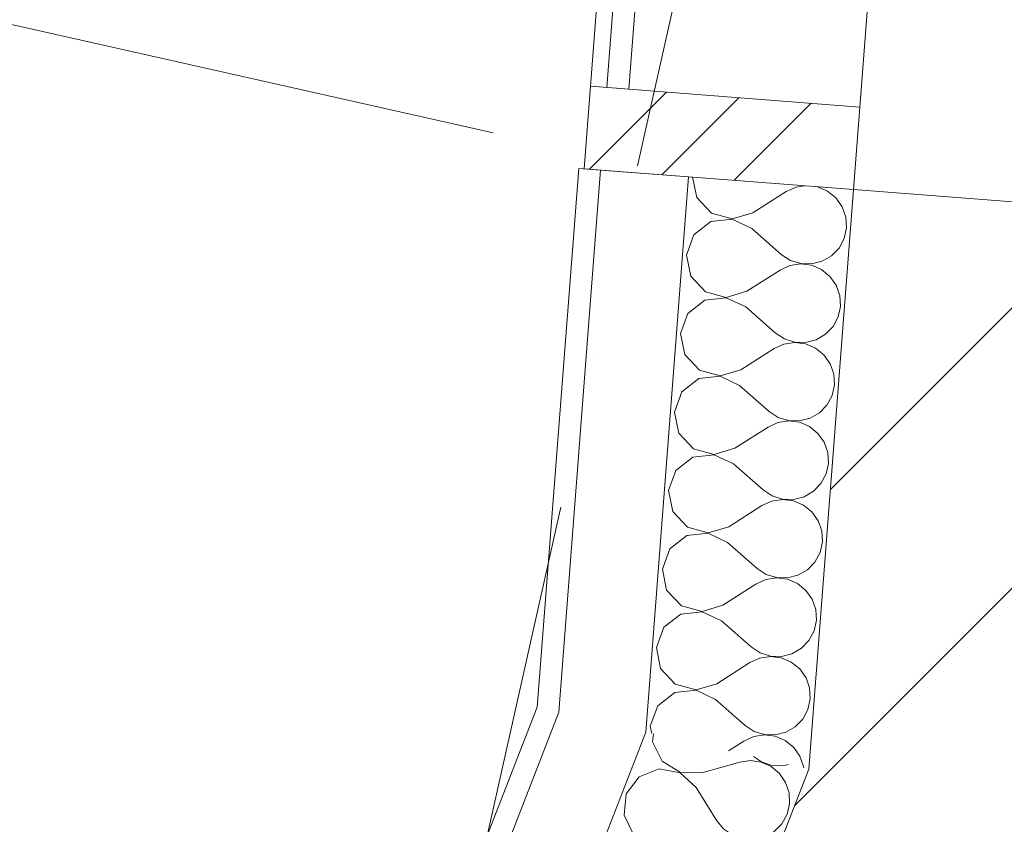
# Model space of a CAD drawing. Header units: millimetres. Extents: x -7218036 to -6930086, y 6128308 to 6355215.
# Tile 79 of 130: x -7204643 to -7203750, y 6171069 to 6171799. Entities that reach past the tile are written whole.
import ezdxf
from ezdxf.enums import TextEntityAlignment as Align

# ---------------------------------------------------------------- set-up
doc = ezdxf.new("R2010")
doc.units = ezdxf.units.MM
doc.header["$MEASUREMENT"] = 0
doc.set_wipeout_variables(frame=1)
doc.linetypes.add('Wipeout_Contour', pattern=[1000, 0, -1000])
doc.linetypes.add('Штрихпунктирная', pattern=[670.277762, 352.777767, -176.388884, 0, -141.111112])
for name, color, linetype in [('АР-Стены_внешние_.АР', 7, 'Continuous'), ('АР-Стены_Наружные ВИТРАЖ', 7, 'Continuous'), ('АР-Стены_Перегородки_межквартирные_200.АР', 7, 'Continuous'), ('АР-Чертеж-Оси_Осевые размеры.АР', 7, 'Continuous'), ('АР-Чертеж-Размеры.АР', 7, 'Continuous')]:
    doc.layers.add(name, color=color, linetype=linetype)
for name, color, linetype, lineweight in [('АР-Стены_внешние_.АР_Ном._пера__1', 7, 'Continuous', 30), ('АР-Стены_Наружные ВИТРАЖ_Ном._пера__120', 7, 'Continuous', 0), ('АР-Стены_Перегородки_межквартирные_200.АР_Ном._пера__1', 7, 'Continuous', 30), ('АР-Чертеж-Оси_Осевые размеры.АР_Ном._пера__1', 7, 'Continuous', 0), ('АР-Чертеж-Оси_Осевые размеры.АР_Ном._пера__120', 7, 'Continuous', 0), ('АР-Чертеж-Размеры.АР_Ном._пера__1', 7, 'Continuous', 0)]:
    doc.layers.add(name, color=color, linetype=linetype, lineweight=lineweight)
doc.styles.add('РЎР“Р•РќР•Р\xa0Р\x98Р\xa0_РЎРўР\x98Р›Р¬_3', font='GOTHIC.TTF')
doc.styles.add('РЎР“Р•РќР•Р\xa0Р\x98Р\xa0_РЎРўР\x98Р›Р¬_4', font='GOST_Common.ttf')
doc.styles.add('РЎР“Р•РќР•Р\xa0Р\x98Р\xa0_РЎРўР\x98Р›Р¬_7', font='isocpeur.ttf')
doc.dimstyles.new('СГЕНЕРИР_СТИЛЬ__1', dxfattribs={"dimtxt": 400, "dimasz": 142.5, "dimexe": 0.18, "dimexo": 0.0625, "dimgap": 0, "dimtad": 1, "dimdec": 0, "dimzin": 0, "dimdsep": 46, "dimtxsty": 'РЎР“Р•РќР•Р\xa0Р\x98Р\xa0_РЎРўР\x98Р›Р¬_3', "dimblk": 'ARROWHEAD_6', "dimblk1": 'ARROWHEAD_6', "dimblk2": 'ARROWHEAD_6', "dimcen": 0.09, "dimse1": 1, "dimse2": 1, "dimclrd": 7, "dimclre": 7, "dimclrt": 7, "dimazin": 0, "dimtfac": 1, "dimtdec": 4, "dimtmove": 0, "dimatfit": 3, "dimfxl": 1, "dimtolj": 1, "dimtzin": 0, "dimarcsym": 0})
doc.dimstyles.new('СГЕНЕРИР_СТИЛЬ__11', dxfattribs={"dimtxt": 200, "dimasz": 142.5, "dimexe": 0.18, "dimexo": 1000, "dimgap": 0, "dimtad": 1, "dimdec": 0, "dimzin": 0, "dimdsep": 46, "dimtxsty": 'РЎР“Р•РќР•Р\xa0Р\x98Р\xa0_РЎРўР\x98Р›Р¬_4', "dimblk": 'ARROWHEAD_6', "dimblk1": 'ARROWHEAD_6', "dimblk2": 'ARROWHEAD_6', "dimcen": 0.09, "dimclrd": 7, "dimclre": 7, "dimclrt": 7, "dimazin": 0, "dimtfac": 1, "dimtdec": 4, "dimtmove": 0, "dimatfit": 3, "dimfxl": 1, "dimtolj": 1, "dimtzin": 0, "dimarcsym": 0})
doc.dimstyles.new('СГЕНЕРИР_СТИЛЬ__2', dxfattribs={"dimtxt": 400, "dimasz": 142.5, "dimexe": 0.18, "dimexo": 0.0625, "dimgap": 0, "dimtad": 1, "dimdec": 0, "dimzin": 0, "dimdsep": 46, "dimtxsty": 'РЎР“Р•РќР•Р\xa0Р\x98Р\xa0_РЎРўР\x98Р›Р¬_3', "dimblk": 'ARROWHEAD_6', "dimblk1": 'ARROWHEAD_6', "dimblk2": 'ARROWHEAD_6', "dimcen": 0.09, "dimse1": 1, "dimse2": 1, "dimclrd": 7, "dimclre": 7, "dimclrt": 7, "dimazin": 0, "dimtfac": 1, "dimtdec": 4, "dimtmove": 2, "dimatfit": 3, "dimfxl": 1, "dimtolj": 1, "dimtzin": 0, "dimarcsym": 0})
pattern_1 = [(45, (-6566190.34, 6562677.8), (-176.776695, 176.776695), []), (45, (-6566225.7, 6562713.15), (-176.776695, 176.776695), []), (45, (-6566261.05, 6562748.5), (-176.776695, 176.776695), [])]
pattern_2 = [(45, (-6566190.34, 6562677.8), (-127.279217, 127.279217), [])]

# ---------------------------------------------------------------- blocks, each defined once
blk = doc.blocks.new('Навесная Стена_19_1', base_point=(-6566190.34, 6562677.79))
at = {"layer": 'АР-Стены_Наружные ВИТРАЖ_Ном._пера__120', "color": 7, "linetype": 'Continuous', "lineweight": 0, "flags": 128}
for points in [[(-7204125.21, 6171738.77), (-7204006.97, 6173277.16)], [(-7203880.93, 6171719.99), (-7203762.69, 6173258.38)]]:
    blk.add_lwpolyline(points, dxfattribs=at)
at = {"color": 254, "linetype": 'Wipeout_Contour', "lineweight": 0, "ltscale": 37946918.78053316}
blk.add_wipeout([(-7203992.01, 6173276.01), (-7204110.25, 6171737.62), (-7204090.31, 6171736.08), (-7203972.07, 6173274.47)], dxfattribs=at).dxf.layer = 'АР-Стены_Наружные ВИТРАЖ'
at = {"layer": 'АР-Стены_Наружные ВИТРАЖ', "linetype": 'Continuous', "lineweight": 0, "true_color": 0x000000}
h = blk.add_hatch(dxfattribs=at)
h.set_pattern_fill('АЛЮМИНИЙ_0001', color=18, style=0, pattern_type=2)
h.set_pattern_definition(pattern_1)
h.paths.add_polyline_path([(-7203992.01, 6173276.01), (-7204110.25, 6171737.62), (-7204090.31, 6171736.08), (-7203972.07, 6173274.47)])
at = {"layer": 'АР-Стены_Наружные ВИТРАЖ_Ном._пера__120', "color": 7, "linetype": 'Continuous', "lineweight": 0, "flags": 128}
blk.add_lwpolyline([(-7203992.01, 6173276.01), (-7203972.07, 6173274.47), (-7204090.31, 6171736.08), (-7204110.25, 6171737.62)], close=True, dxfattribs=at)
at = {"color": 254, "linetype": 'Wipeout_Contour', "lineweight": 0, "ltscale": 37944693.13990288}
blk.add_wipeout([(-7204130.95, 6171663.99), (-7203886.67, 6171645.21), (-7203880.93, 6171719.99), (-7204125.21, 6171738.77)], dxfattribs=at).dxf.layer = 'АР-Стены_Наружные ВИТРАЖ'
at = {"layer": 'АР-Стены_Наружные ВИТРАЖ', "linetype": 'Continuous', "lineweight": 0, "true_color": 0x000000}
h = blk.add_hatch(dxfattribs=at)
h.set_pattern_fill('АЛЮМИНИЙ_0001', color=18, style=0, pattern_type=2)
h.set_pattern_definition(pattern_1)
h.paths.add_polyline_path([(-7204130.95, 6171663.99), (-7203886.67, 6171645.21), (-7203880.93, 6171719.99), (-7204125.21, 6171738.77)])
at = {"layer": 'АР-Стены_Наружные ВИТРАЖ_Ном._пера__120', "color": 7, "linetype": 'Continuous', "lineweight": 0, "flags": 128}
blk.add_lwpolyline([(-7204130.95, 6171663.99), (-7204125.21, 6171738.77), (-7203880.93, 6171719.99), (-7203886.67, 6171645.21)], close=True, dxfattribs=at)
blk = doc.blocks.new('*X689', base_point=(-6566190.34, 6562677.79))
at = {"layer": 'АР-Стены_внешние_.АР_Ном._пера__1', "color": 7, "linetype": 'Continuous', "lineweight": 0}
for p, q in [((-7204032.53, 6171656.42), (-7204028.75, 6171637.82)), ((-7203938.75, 6171647.35), (-7203947.72, 6171643.26)), ((-7203930.63, 6171648.59), (-7203938.75, 6171647.35)), ((-7203919.24, 6171647.61), (-7203921.42, 6171647.88)), ((-7203910.17, 6171643.75), (-7203919.24, 6171647.61)), ((-7204028.75, 6171637.82), (-7204015.4, 6171623.58)), ((-7203977.85, 6171624.08), (-7203947.72, 6171643.26)), ((-7203902.5, 6171637.57), (-7203910.17, 6171643.75)), ((-7203896.81, 6171629.52), (-7203902.5, 6171637.57)), ((-7203893.54, 6171620.22), (-7203896.81, 6171629.52)), ((-7204015.4, 6171623.58), (-7203996.55, 6171618.5)), ((-7203996.55, 6171618.5), (-7203977.85, 6171624.08)), ((-7203892.93, 6171610.39), (-7203893.54, 6171620.22)), ((-7204015.97, 6171616.06), (-7204031.35, 6171604.04)), ((-7203996.57, 6171618.21), (-7204015.97, 6171616.06)), ((-7203978.94, 6171609.84), (-7203996.57, 6171618.21)), ((-7204031.35, 6171604.04), (-7204038.11, 6171585.73)), ((-7203978.94, 6171609.84), (-7203952.1, 6171586.28)), ((-7203895.04, 6171600.76), (-7203892.93, 6171610.39)), ((-7203899.69, 6171592.08), (-7203895.04, 6171600.76)), ((-7204038.11, 6171585.73), (-7204034.23, 6171566.6)), ((-7203952.1, 6171586.28), (-7203943.86, 6171580.87)), ((-7203915.06, 6171580.05), (-7203906.54, 6171584.99)), ((-7203906.54, 6171584.99), (-7203899.69, 6171592.08)), ((-7203944.23, 6171576.13), (-7203953.19, 6171572.04)), ((-7203934.49, 6171577.62), (-7203944.23, 6171576.13)), ((-7203943.86, 6171580.87), (-7203934.47, 6171577.91)), ((-7203924.71, 6171576.39), (-7203934.49, 6171577.62)), ((-7203934.47, 6171577.91), (-7203924.62, 6171577.63)), ((-7203915.64, 6171572.53), (-7203924.71, 6171576.39)), ((-7203924.62, 6171577.63), (-7203915.06, 6171580.05)), ((-7204034.23, 6171566.6), (-7204020.87, 6171552.37)), ((-7203983.32, 6171552.86), (-7203953.19, 6171572.04)), ((-7203907.97, 6171566.35), (-7203915.64, 6171572.53)), ((-7203902.29, 6171558.3), (-7203907.97, 6171566.35)), ((-7203899.01, 6171549.01), (-7203902.29, 6171558.3)), ((-7204020.87, 6171552.37), (-7204002.02, 6171547.28)), ((-7204002.02, 6171547.28), (-7203983.32, 6171552.86)), ((-7203898.41, 6171539.17), (-7203899.01, 6171549.01)), ((-7204021.45, 6171544.85), (-7204036.82, 6171532.82)), ((-7204002.05, 6171546.99), (-7204021.45, 6171544.85)), ((-7203984.42, 6171538.62), (-7204002.05, 6171546.99)), ((-7204036.82, 6171532.82), (-7204043.58, 6171514.51)), ((-7203984.42, 6171538.62), (-7203957.57, 6171515.06)), ((-7203900.51, 6171529.54), (-7203898.41, 6171539.17)), ((-7203905.16, 6171520.86), (-7203900.51, 6171529.54)), ((-7204043.58, 6171514.51), (-7204039.7, 6171495.38)), ((-7203957.57, 6171515.06), (-7203949.34, 6171509.65)), ((-7203920.54, 6171508.83), (-7203912.01, 6171513.78)), ((-7203912.01, 6171513.78), (-7203905.16, 6171520.86)), ((-7203949.7, 6171504.91), (-7203958.66, 6171500.82)), ((-7203939.96, 6171506.4), (-7203949.7, 6171504.91)), ((-7203949.34, 6171509.65), (-7203939.94, 6171506.69)), ((-7203930.18, 6171505.17), (-7203939.96, 6171506.4)), ((-7203939.94, 6171506.69), (-7203930.09, 6171506.41)), ((-7203921.12, 6171501.32), (-7203930.18, 6171505.17)), ((-7203930.09, 6171506.41), (-7203920.54, 6171508.83)), ((-7204039.7, 6171495.38), (-7204026.34, 6171481.15)), ((-7203988.79, 6171481.64), (-7203958.66, 6171500.82)), ((-7203913.45, 6171495.13), (-7203921.12, 6171501.32)), ((-7203907.76, 6171487.08), (-7203913.45, 6171495.13)), ((-7203904.49, 6171477.79), (-7203907.76, 6171487.08)), ((-7204026.34, 6171481.15), (-7204007.5, 6171476.06)), ((-7204007.5, 6171476.06), (-7203988.79, 6171481.64)), ((-7203903.88, 6171467.95), (-7203904.49, 6171477.79)), ((-7204026.92, 6171473.63), (-7204042.3, 6171461.6)), ((-7204007.52, 6171475.77), (-7204026.92, 6171473.63)), ((-7203989.89, 6171467.4), (-7204007.52, 6171475.77)), ((-7203905.98, 6171458.33), (-7203903.88, 6171467.95)), ((-7204042.3, 6171461.6), (-7204049.05, 6171443.29)), ((-7203989.89, 6171467.4), (-7203963.04, 6171443.84)), ((-7203910.64, 6171449.64), (-7203905.98, 6171458.33)), ((-7204049.05, 6171443.29), (-7204045.17, 6171424.16)), ((-7203963.04, 6171443.84), (-7203954.81, 6171438.43)), ((-7203926.01, 6171437.62), (-7203917.49, 6171442.56)), ((-7203917.49, 6171442.56), (-7203910.64, 6171449.64)), ((-7203955.18, 6171433.69), (-7203964.14, 6171429.6)), ((-7203945.43, 6171435.18), (-7203955.18, 6171433.69)), ((-7203954.81, 6171438.43), (-7203945.41, 6171435.47)), ((-7203935.66, 6171433.95), (-7203945.43, 6171435.18)), ((-7203945.41, 6171435.47), (-7203935.56, 6171435.19)), ((-7203926.59, 6171430.1), (-7203935.66, 6171433.95)), ((-7203935.56, 6171435.19), (-7203926.01, 6171437.62)), ((-7204045.17, 6171424.16), (-7204031.82, 6171409.93)), ((-7203994.27, 6171410.42), (-7203964.14, 6171429.6)), ((-7203918.92, 6171423.91), (-7203926.59, 6171430.1)), ((-7203913.23, 6171415.86), (-7203918.92, 6171423.91)), ((-7203909.96, 6171406.57), (-7203913.23, 6171415.86)), ((-7204031.82, 6171409.93), (-7204012.97, 6171404.84)), ((-7204012.97, 6171404.84), (-7203994.27, 6171410.42)), ((-7203909.35, 6171396.73), (-7203909.96, 6171406.57)), ((-7204032.39, 6171402.41), (-7204047.77, 6171390.38)), ((-7204012.99, 6171404.55), (-7204032.39, 6171402.41)), ((-7203995.36, 6171396.18), (-7204012.99, 6171404.55)), ((-7203911.46, 6171387.11), (-7203909.35, 6171396.73)), ((-7204047.77, 6171390.38), (-7204054.53, 6171372.07)), ((-7203995.36, 6171396.18), (-7203968.52, 6171372.63)), ((-7203916.11, 6171378.42), (-7203911.46, 6171387.11)), ((-7204054.53, 6171372.07), (-7204050.65, 6171352.94)), ((-7203968.52, 6171372.63), (-7203960.29, 6171367.21)), ((-7203931.49, 6171366.4), (-7203922.96, 6171371.34)), ((-7203922.96, 6171371.34), (-7203916.11, 6171378.42)), ((-7203960.65, 6171362.48), (-7203969.61, 6171358.38)), ((-7203950.91, 6171363.96), (-7203960.65, 6171362.48)), ((-7203960.29, 6171367.21), (-7203950.89, 6171364.25)), ((-7203941.13, 6171362.73), (-7203950.91, 6171363.96)), ((-7203950.89, 6171364.25), (-7203941.04, 6171363.97)), ((-7203932.06, 6171358.88), (-7203941.13, 6171362.73)), ((-7203941.04, 6171363.97), (-7203931.49, 6171366.4)), ((-7204050.65, 6171352.94), (-7204037.29, 6171338.71)), ((-7203999.74, 6171339.21), (-7203969.61, 6171358.38)), ((-7203924.39, 6171352.69), (-7203932.06, 6171358.88)), ((-7203918.71, 6171344.65), (-7203924.39, 6171352.69)), ((-7203915.43, 6171335.35), (-7203918.71, 6171344.65)), ((-7204037.29, 6171338.71), (-7204018.45, 6171333.62)), ((-7204018.45, 6171333.62), (-7203999.74, 6171339.21)), ((-7203914.83, 6171325.52), (-7203915.43, 6171335.35)), ((-7204037.87, 6171331.19), (-7204053.24, 6171319.17)), ((-7204018.47, 6171333.34), (-7204037.87, 6171331.19)), ((-7204000.84, 6171324.96), (-7204018.47, 6171333.34)), ((-7204000.84, 6171324.96), (-7203973.99, 6171301.41)), ((-7203916.93, 6171315.89), (-7203914.83, 6171325.52)), ((-7204053.24, 6171319.17), (-7204060, 6171300.85)), ((-7203928.43, 6171300.12), (-7203921.58, 6171307.2)), ((-7203921.58, 6171307.2), (-7203916.93, 6171315.89)), ((-7204060, 6171300.85), (-7204056.12, 6171281.72)), ((-7203973.99, 6171301.41), (-7203965.76, 6171295.99)), ((-7203936.96, 6171295.18), (-7203928.43, 6171300.12)), ((-7203966.12, 6171291.26), (-7203975.09, 6171287.16)), ((-7203956.38, 6171292.75), (-7203966.12, 6171291.26)), ((-7203965.76, 6171295.99), (-7203956.36, 6171293.03)), ((-7203946.61, 6171291.51), (-7203956.38, 6171292.75)), ((-7203956.36, 6171293.03), (-7203946.51, 6171292.75)), ((-7203937.54, 6171287.66), (-7203946.61, 6171291.51)), ((-7203946.51, 6171292.75), (-7203936.96, 6171295.18)), ((-7204056.12, 6171281.72), (-7204042.76, 6171267.49)), ((-7204005.22, 6171267.99), (-7203975.09, 6171287.16)), ((-7203929.87, 6171281.47), (-7203937.54, 6171287.66)), ((-7203924.18, 6171273.43), (-7203929.87, 6171281.47)), ((-7203920.91, 6171264.13), (-7203924.18, 6171273.43)), ((-7204042.76, 6171267.49), (-7204023.92, 6171262.41)), ((-7204023.92, 6171262.41), (-7204005.22, 6171267.99)), ((-7203920.3, 6171254.3), (-7203920.91, 6171264.13)), ((-7204043.34, 6171259.97), (-7204058.72, 6171247.95)), ((-7204023.94, 6171262.12), (-7204043.34, 6171259.97)), ((-7204006.31, 6171253.74), (-7204023.94, 6171262.12)), ((-7204006.31, 6171253.74), (-7203979.46, 6171230.19)), ((-7203922.4, 6171244.67), (-7203920.3, 6171254.3)), ((-7204058.72, 6171247.95), (-7204065.47, 6171229.64)), ((-7203927.06, 6171235.98), (-7203922.4, 6171244.67)), ((-7203933.91, 6171228.9), (-7203927.06, 6171235.98)), ((-7204065.47, 6171229.64), (-7204061.6, 6171210.51)), ((-7203979.46, 6171230.19), (-7203971.23, 6171224.77)), ((-7203942.43, 6171223.96), (-7203933.91, 6171228.9)), ((-7203971.6, 6171220.04), (-7203980.56, 6171215.94)), ((-7203961.86, 6171221.53), (-7203971.6, 6171220.04)), ((-7203971.23, 6171224.77), (-7203961.83, 6171221.81)), ((-7203952.08, 6171220.3), (-7203961.86, 6171221.53)), ((-7203961.83, 6171221.81), (-7203951.98, 6171221.54)), ((-7203943.01, 6171216.44), (-7203952.08, 6171220.3)), ((-7203951.98, 6171221.54), (-7203942.43, 6171223.96)), ((-7204061.6, 6171210.51), (-7204048.24, 6171196.27)), ((-7204010.69, 6171196.77), (-7203980.56, 6171215.94)), ((-7203935.34, 6171210.25), (-7203943.01, 6171216.44)), ((-7203929.65, 6171202.21), (-7203935.34, 6171210.25)), ((-7203926.38, 6171192.91), (-7203929.65, 6171202.21)), ((-7204029.42, 6171190.9), (-7204048.82, 6171188.75)), ((-7204048.24, 6171196.27), (-7204029.39, 6171191.19)), ((-7204011.78, 6171182.53), (-7204029.42, 6171190.9)), ((-7204029.39, 6171191.19), (-7204010.69, 6171196.77)), ((-7203925.77, 6171183.08), (-7203926.38, 6171192.91)), ((-7204048.82, 6171188.75), (-7204064.19, 6171176.73)), ((-7204011.78, 6171182.53), (-7203984.94, 6171158.97)), ((-7203927.88, 6171173.45), (-7203925.77, 6171183.08)), ((-7204064.19, 6171176.73), (-7204070.95, 6171158.42)), ((-7203932.53, 6171164.77), (-7203927.88, 6171173.45)), ((-7203939.38, 6171157.68), (-7203932.53, 6171164.77)), ((-7204070.95, 6171158.42), (-7204069.59, 6171151.73)), ((-7203984.94, 6171158.97), (-7203976.71, 6171153.56)), ((-7203947.91, 6171152.74), (-7203939.38, 6171157.68)), ((-7203977.07, 6171148.82), (-7203986.03, 6171144.73)), ((-7203967.33, 6171150.31), (-7203977.07, 6171148.82)), ((-7203976.71, 6171153.56), (-7203967.31, 6171150.6)), ((-7203957.55, 6171149.08), (-7203967.33, 6171150.31)), ((-7203967.31, 6171150.6), (-7203957.46, 6171150.32)), ((-7203948.48, 6171145.22), (-7203957.55, 6171149.08)), ((-7203957.46, 6171150.32), (-7203947.91, 6171152.74)), ((-7203999.96, 6171135.86), (-7203986.03, 6171144.73)), ((-7203940.81, 6171139.04), (-7203948.48, 6171145.22)), ((-7203935.13, 6171130.99), (-7203940.81, 6171139.04)), ((-7203931.86, 6171121.69), (-7203935.13, 6171130.99)), ((-7203931.77, 6171120.33), (-7203931.86, 6171121.69))]:
    blk.add_line(p, q, dxfattribs=at)
blk = doc.blocks.new('Стена_268_1', base_point=(-7203886.67, 6171645.21))
at = {"layer": 'АР-Стены_внешние_.АР_Ном._пера__1', "color": 7, "linetype": 'Continuous', "lineweight": 0}
for p, q in [((-7204116, 6171662.84), (-7204153.81, 6171170.91)), ((-7204036.23, 6171656.71), (-7204074.95, 6171152.95))]:
    blk.add_line(p, q, dxfattribs=at)
at = {"layer": 'АР-Стены_внешние_.АР_Ном._пера__1', "color": 7, "linetype": 'Continuous', "lineweight": 0, "flags": 128}
for points in [[(-7204135.94, 6171664.37), (-7204173.52, 6171175.4)], [(-7204135.94, 6171664.37), (-7204116, 6171662.84)], [(-7204116, 6171662.84), (-7204036.23, 6171656.71)], [(-7204036.23, 6171656.71), (-7203886.67, 6171645.21)], [(-7203927.1, 6171119.27), (-7203886.67, 6171645.21)]]:
    blk.add_lwpolyline(points, dxfattribs=at)
at = {"layer": 'АР-Стены_внешние_.АР', "color": 7, "lineweight": 0}
blk.add_blockref('*X689', (-6566190.34, 6562677.79), dxfattribs=at)
blk = doc.blocks.new('*X691', base_point=(-6566190.34, 6562677.79))
at = {"layer": 'АР-Стены_внешние_.АР_Ном._пера__1', "color": 7, "linetype": 'Continuous', "lineweight": 0}
for p, q in [((-7204068.18, 6171151.4), (-7204068.88, 6171143.99)), ((-7204068.88, 6171143.99), (-7204060.23, 6171126.49)), ((-7203977.19, 6171130.68), (-7203970.13, 6171125.85)), ((-7204062.97, 6171119.47), (-7204081.17, 6171112.42)), ((-7204043.78, 6171115.89), (-7204062.97, 6171119.47)), ((-7204060.23, 6171126.49), (-7204043.67, 6171116.16)), ((-7204024.15, 6171116.07), (-7203989.76, 6171125.67)), ((-7203979.99, 6171126.99), (-7203989.76, 6171125.67)), ((-7203970.24, 6171125.58), (-7203979.99, 6171126.99)), ((-7203961.24, 6171121.57), (-7203970.24, 6171125.58)), ((-7203970.13, 6171125.85), (-7203960.79, 6171122.73)), ((-7203953.68, 6171115.25), (-7203961.24, 6171121.57)), ((-7203960.79, 6171122.73), (-7203950.94, 6171122.27)), ((-7203950.94, 6171122.27), (-7203945.7, 6171123.51)), ((-7204081.17, 6171112.42), (-7204092.95, 6171096.86)), ((-7204029.34, 6171102.76), (-7204043.78, 6171115.89)), ((-7204043.67, 6171116.16), (-7204024.15, 6171116.07)), ((-7203948.14, 6171107.1), (-7203953.68, 6171115.25)), ((-7204029.34, 6171102.76), (-7204010.49, 6171072.42)), ((-7203945.03, 6171097.75), (-7203948.14, 6171107.1)), ((-7204092.95, 6171096.86), (-7204094.79, 6171077.43)), ((-7203944.6, 6171087.9), (-7203945.03, 6171097.75)), ((-7203946.87, 6171078.32), (-7203944.6, 6171087.9)), ((-7204094.79, 6171077.43), (-7204086.14, 6171059.93)), ((-7203951.68, 6171069.72), (-7203946.87, 6171078.32)), ((-7204010.49, 6171072.42), (-7204004.18, 6171064.85)), ((-7203958.65, 6171062.75), (-7203951.68, 6171069.72)), ((-7204086.14, 6171059.93), (-7204069.59, 6171049.59)), ((-7204050.07, 6171049.51), (-7204015.67, 6171059.11)), ((-7204005.9, 6171060.42), (-7204015.67, 6171059.11)), ((-7203996.15, 6171059.02), (-7204005.9, 6171060.42)), ((-7204004.18, 6171064.85), (-7203996.05, 6171059.29)), ((-7203987.15, 6171055.01), (-7203996.15, 6171059.02)), ((-7203996.05, 6171059.29), (-7203986.7, 6171056.16)), ((-7203976.86, 6171055.71), (-7203967.26, 6171057.97)), ((-7203967.26, 6171057.97), (-7203958.65, 6171062.75)), ((-7204088.88, 6171052.9), (-7204107.08, 6171045.86)), ((-7204069.69, 6171049.33), (-7204088.88, 6171052.9)), ((-7204055.25, 6171036.19), (-7204069.69, 6171049.33)), ((-7204069.59, 6171049.59), (-7204050.07, 6171049.51)), ((-7203979.59, 6171048.68), (-7203987.15, 6171055.01)), ((-7203986.7, 6171056.16), (-7203976.86, 6171055.71)), ((-7203974.05, 6171040.54), (-7203979.59, 6171048.68)), ((-7204107.08, 6171045.86), (-7204118.87, 6171030.3)), ((-7203970.94, 6171031.19), (-7203974.05, 6171040.54)), ((-7204118.87, 6171030.3), (-7204120.71, 6171010.87)), ((-7204055.25, 6171036.19), (-7204036.4, 6171005.86)), ((-7203970.51, 6171021.34), (-7203970.94, 6171031.19)), ((-7203972.78, 6171011.75), (-7203970.51, 6171021.34)), ((-7204120.71, 6171010.87), (-7204112.06, 6170993.37)), ((-7204036.4, 6171005.86), (-7204030.09, 6170998.29)), ((-7203977.59, 6171003.15), (-7203972.78, 6171011.75)), ((-7204030.09, 6170998.29), (-7204021.96, 6170992.73)), ((-7203993.18, 6170991.4), (-7203984.57, 6170996.19)), ((-7203984.57, 6170996.19), (-7203977.59, 6171003.15)), ((-7204114.79, 6170986.34), (-7204133, 6170979.3)), ((-7204095.6, 6170982.76), (-7204114.79, 6170986.34)), ((-7204112.06, 6170993.37), (-7204095.5, 6170983.03)), ((-7204075.98, 6170982.94), (-7204041.58, 6170992.55)), ((-7204031.82, 6170993.86), (-7204041.58, 6170992.55)), ((-7204022.06, 6170992.46), (-7204031.82, 6170993.86)), ((-7204013.06, 6170988.44), (-7204022.06, 6170992.46)), ((-7204021.96, 6170992.73), (-7204012.61, 6170989.6)), ((-7204005.51, 6170982.12), (-7204013.06, 6170988.44)), ((-7204012.61, 6170989.6), (-7204002.77, 6170989.15)), ((-7204002.77, 6170989.15), (-7203993.18, 6170991.4)), ((-7204133, 6170979.3), (-7204144.78, 6170963.74)), ((-7204081.16, 6170969.63), (-7204095.6, 6170982.76)), ((-7204095.5, 6170983.03), (-7204075.98, 6170982.94)), ((-7203999.96, 6170973.97), (-7204005.51, 6170982.12)), ((-7204081.16, 6170969.63), (-7204062.31, 6170939.3)), ((-7203996.86, 6170964.62), (-7203999.96, 6170973.97)), ((-7204144.78, 6170963.74), (-7204146.62, 6170944.3)), ((-7203996.42, 6170954.78), (-7203996.86, 6170964.62)), ((-7203998.7, 6170945.19), (-7203996.42, 6170954.78)), ((-7204146.62, 6170944.3), (-7204137.97, 6170926.81)), ((-7204003.5, 6170936.59), (-7203998.7, 6170945.19)), ((-7204062.31, 6170939.3), (-7204056.01, 6170931.73)), ((-7204010.48, 6170929.63), (-7204003.5, 6170936.59)), ((-7204137.97, 6170926.81), (-7204121.41, 6170916.47)), ((-7204101.89, 6170916.38), (-7204067.49, 6170925.98)), ((-7204057.73, 6170927.3), (-7204067.49, 6170925.98)), ((-7204047.98, 6170925.9), (-7204057.73, 6170927.3)), ((-7204056.01, 6170931.73), (-7204047.87, 6170926.16)), ((-7204038.98, 6170921.88), (-7204047.98, 6170925.9)), ((-7204047.87, 6170926.16), (-7204038.53, 6170923.04)), ((-7204038.53, 6170923.04), (-7204028.68, 6170922.59)), ((-7204028.68, 6170922.59), (-7204019.09, 6170924.84)), ((-7204019.09, 6170924.84), (-7204010.48, 6170929.63)), ((-7204140.7, 6170919.78), (-7204158.91, 6170912.74)), ((-7204121.52, 6170916.2), (-7204140.7, 6170919.78)), ((-7204107.08, 6170903.07), (-7204121.52, 6170916.2)), ((-7204121.41, 6170916.47), (-7204101.89, 6170916.38)), ((-7204031.42, 6170915.56), (-7204038.98, 6170921.88)), ((-7204025.87, 6170907.41), (-7204031.42, 6170915.56)), ((-7204158.91, 6170912.74), (-7204170.69, 6170897.17)), ((-7204022.77, 6170898.06), (-7204025.87, 6170907.41)), ((-7204170.69, 6170897.17), (-7204172.53, 6170877.74)), ((-7204107.08, 6170903.07), (-7204088.22, 6170872.73)), ((-7204022.34, 6170888.22), (-7204022.77, 6170898.06)), ((-7204024.61, 6170878.63), (-7204022.34, 6170888.22)), ((-7204029.42, 6170870.03), (-7204024.61, 6170878.63)), ((-7204172.53, 6170877.74), (-7204163.88, 6170860.24)), ((-7204088.22, 6170872.73), (-7204081.92, 6170865.16)), ((-7204036.39, 6170863.07), (-7204029.42, 6170870.03)), ((-7204083.64, 6170860.74), (-7204093.41, 6170859.42)), ((-7204073.89, 6170859.33), (-7204083.64, 6170860.74)), ((-7204081.92, 6170865.16), (-7204073.78, 6170859.6)), ((-7204045, 6170858.28), (-7204036.39, 6170863.07)), ((-7204166.62, 6170853.22), (-7204184.82, 6170846.17)), ((-7204147.43, 6170849.64), (-7204166.62, 6170853.22)), ((-7204163.88, 6170860.24), (-7204147.32, 6170849.91)), ((-7204127.81, 6170849.82), (-7204093.41, 6170859.42)), ((-7204064.89, 6170855.32), (-7204073.89, 6170859.33)), ((-7204073.78, 6170859.6), (-7204064.44, 6170856.48)), ((-7204057.33, 6170849), (-7204064.89, 6170855.32)), ((-7204064.44, 6170856.48), (-7204054.59, 6170856.02)), ((-7204054.59, 6170856.02), (-7204045, 6170858.28)), ((-7204184.82, 6170846.17), (-7204196.6, 6170830.61)), ((-7204132.99, 6170836.51), (-7204147.43, 6170849.64)), ((-7204147.32, 6170849.91), (-7204127.81, 6170849.82)), ((-7204051.79, 6170840.85), (-7204057.33, 6170849)), ((-7204132.99, 6170836.51), (-7204114.14, 6170806.17)), ((-7204048.68, 6170831.5), (-7204051.79, 6170840.85)), ((-7204196.6, 6170830.61), (-7204198.44, 6170811.18)), ((-7204048.25, 6170821.65), (-7204048.68, 6170831.5)), ((-7204050.52, 6170812.07), (-7204048.25, 6170821.65)), ((-7204198.44, 6170811.18), (-7204189.79, 6170793.68)), ((-7204055.33, 6170803.47), (-7204050.52, 6170812.07)), ((-7204114.14, 6170806.17), (-7204107.83, 6170798.6)), ((-7204107.83, 6170798.6), (-7204099.7, 6170793.04)), ((-7204062.3, 6170796.5), (-7204055.33, 6170803.47)), ((-7204189.79, 6170793.68), (-7204173.24, 6170783.34)), ((-7204153.72, 6170783.26), (-7204119.32, 6170792.86)), ((-7204109.55, 6170794.17), (-7204119.32, 6170792.86)), ((-7204099.8, 6170792.77), (-7204109.55, 6170794.17)), ((-7204090.8, 6170788.76), (-7204099.8, 6170792.77)), ((-7204099.7, 6170793.04), (-7204090.35, 6170789.91)), ((-7204090.35, 6170789.91), (-7204080.51, 6170789.46)), ((-7204080.51, 6170789.46), (-7204070.92, 6170791.71)), ((-7204070.92, 6170791.71), (-7204062.3, 6170796.5)), ((-7204192.53, 6170786.65), (-7204210.73, 6170779.61)), ((-7204173.34, 6170783.07), (-7204192.53, 6170786.65)), ((-7204158.9, 6170769.94), (-7204173.34, 6170783.07)), ((-7204173.24, 6170783.34), (-7204153.72, 6170783.26)), ((-7204083.24, 6170782.43), (-7204090.8, 6170788.76)), ((-7204077.7, 6170774.29), (-7204083.24, 6170782.43)), ((-7204210.73, 6170779.61), (-7204222.52, 6170764.05)), ((-7204074.59, 6170764.94), (-7204077.7, 6170774.29)), ((-7204222.52, 6170764.05), (-7204224.36, 6170744.62)), ((-7204158.9, 6170769.94), (-7204140.05, 6170739.61)), ((-7204074.16, 6170755.09), (-7204074.59, 6170764.94)), ((-7204076.43, 6170745.5), (-7204074.16, 6170755.09)), ((-7204224.36, 6170744.62), (-7204215.71, 6170727.12)), ((-7204081.24, 6170736.9), (-7204076.43, 6170745.5)), ((-7204140.05, 6170739.61), (-7204133.74, 6170732.04)), ((-7204088.22, 6170729.94), (-7204081.24, 6170736.9)), ((-7204215.71, 6170727.12), (-7204199.15, 6170716.78)), ((-7204135.47, 6170727.61), (-7204145.23, 6170726.3)), ((-7204125.71, 6170726.21), (-7204135.47, 6170727.61)), ((-7204133.74, 6170732.04), (-7204125.61, 6170726.48)), ((-7204125.61, 6170726.48), (-7204116.26, 6170723.35)), ((-7204096.83, 6170725.15), (-7204088.22, 6170729.94)), ((-7204218.44, 6170720.09), (-7204236.65, 6170713.05)), ((-7204199.25, 6170716.51), (-7204218.44, 6170720.09)), ((-7204179.63, 6170716.69), (-7204145.23, 6170726.3)), ((-7204116.71, 6170722.19), (-7204125.71, 6170726.21)), ((-7204109.16, 6170715.87), (-7204116.71, 6170722.19)), ((-7204116.26, 6170723.35), (-7204106.42, 6170722.9)), ((-7204106.42, 6170722.9), (-7204096.83, 6170725.15)), ((-7204236.65, 6170713.05), (-7204248.43, 6170697.49)), ((-7204184.81, 6170703.38), (-7204199.25, 6170716.51)), ((-7204199.15, 6170716.78), (-7204179.63, 6170716.69)), ((-7204103.61, 6170707.72), (-7204109.16, 6170715.87)), ((-7204184.81, 6170703.38), (-7204165.96, 6170673.05)), ((-7204100.51, 6170698.37), (-7204103.61, 6170707.72)), ((-7204248.43, 6170697.49), (-7204250.23, 6170678.46)), ((-7204100.07, 6170688.53), (-7204100.51, 6170698.37)), ((-7204102.35, 6170678.94), (-7204100.07, 6170688.53)), ((-7204165.96, 6170673.05), (-7204159.66, 6170665.47)), ((-7204107.15, 6170670.34), (-7204102.35, 6170678.94)), ((-7204159.66, 6170665.47), (-7204151.52, 6170659.91)), ((-7204114.13, 6170663.38), (-7204107.15, 6170670.34)), ((-7204189.19, 6170654.7), (-7204171.14, 6170659.73)), ((-7204161.38, 6170661.05), (-7204171.14, 6170659.73)), ((-7204151.63, 6170659.65), (-7204161.38, 6170661.05)), ((-7204142.63, 6170655.63), (-7204151.63, 6170659.65)), ((-7204151.52, 6170659.91), (-7204142.18, 6170656.79)), ((-7204135.07, 6170649.31), (-7204142.63, 6170655.63)), ((-7204142.18, 6170656.79), (-7204132.33, 6170656.34)), ((-7204132.33, 6170656.34), (-7204122.74, 6170658.59)), ((-7204122.74, 6170658.59), (-7204114.13, 6170663.38)), ((-7204129.53, 6170641.16), (-7204135.07, 6170649.31)), ((-7204126.42, 6170631.81), (-7204129.53, 6170641.16)), ((-7204126.35, 6170630.23), (-7204126.42, 6170631.81))]:
    blk.add_line(p, q, dxfattribs=at)
blk = doc.blocks.new('Стена_269_1', base_point=(-7203927.1, 6171119.27))
at = {"layer": 'АР-Стены_внешние_.АР_Ном._пера__1', "color": 7, "linetype": 'Continuous', "lineweight": 0}
for p, q in [((-7204153.81, 6171170.91), (-7204332.98, 6170710.67)), ((-7204074.95, 6171152.95), (-7204258.43, 6170681.65))]:
    blk.add_line(p, q, dxfattribs=at)
at = {"layer": 'АР-Стены_внешние_.АР_Ном._пера__1', "color": 7, "linetype": 'Continuous', "lineweight": 0, "flags": 128}
for points in [[(-7204173.52, 6171175.4), (-7204351.61, 6170717.93)], [(-7204118.64, 6170627.23), (-7203927.1, 6171119.27)], [(-7204351.61, 6170717.93), (-7204332.98, 6170710.67)], [(-7204332.98, 6170710.67), (-7204258.43, 6170681.65)], [(-7204258.43, 6170681.65), (-7204118.64, 6170627.23)]]:
    blk.add_lwpolyline(points, dxfattribs=at)
at = {"layer": 'АР-Стены_внешние_.АР', "color": 7, "lineweight": 0}
blk.add_blockref('*X691', (-6566190.34, 6562677.79), dxfattribs=at)
blk = doc.blocks.new('Стена_270_1', base_point=(-7203786.97, 6171637.55))
at = {"layer": 'АР-Стены_Перегородки_межквартирные_200.АР', "linetype": 'Continuous', "lineweight": 0, "true_color": 0x000000}
h = blk.add_hatch(dxfattribs=at)
h.set_pattern_fill('БЛОКИ_БЕТОННЫЕ_ЭФФЕКТИВН_78', color=18, style=0, pattern_type=2)
h.set_pattern_definition(pattern_2)
h.paths.add_polyline_path([(-7203886.67, 6171645.21), (-7203927.1, 6171119.27), (-7203729.96, 6171074.36), (-7203687.26, 6171629.89)])
at = {"layer": 'АР-Стены_Перегородки_межквартирные_200.АР_Ном._пера__1', "color": 7, "linetype": 'Continuous', "lineweight": 15, "flags": 128}
for points in [[(-7203886.67, 6171645.21), (-7203927.1, 6171119.27)], [(-7203687.26, 6171629.89), (-7203886.67, 6171645.21)], [(-7203729.96, 6171074.36), (-7203687.26, 6171629.89)]]:
    blk.add_lwpolyline(points, dxfattribs=at)
blk = doc.blocks.new('Стена_271_1', base_point=(-7203828.53, 6171096.81))
at = {"layer": 'АР-Стены_Перегородки_межквартирные_200.АР', "linetype": 'Continuous', "lineweight": 0, "true_color": 0x000000}
h = blk.add_hatch(dxfattribs=at)
h.set_pattern_fill('БЛОКИ_БЕТОННЫЕ_ЭФФЕКТИВН_78', color=18, style=0, pattern_type=2)
h.set_pattern_definition(pattern_2)
h.paths.add_polyline_path([(-7203927.1, 6171119.27), (-7204118.64, 6170627.23), (-7203932.27, 6170554.68), (-7203729.96, 6171074.36)])
at = {"layer": 'АР-Стены_Перегородки_межквартирные_200.АР_Ном._пера__1', "color": 7, "linetype": 'Continuous', "lineweight": 15, "flags": 128}
for points in [[(-7203927.1, 6171119.27), (-7204118.64, 6170627.23)], [(-7203932.27, 6170554.68), (-7203729.96, 6171074.36)], [(-7204118.64, 6170627.23), (-7203932.27, 6170554.68)]]:
    blk.add_lwpolyline(points, dxfattribs=at)
blk = doc.blocks.new('Стандартный Маркер Сетки[176]_1', base_point=(-7196881.63, 6203728.58))
at = {"layer": 'АР-Чертеж-Оси_Осевые размеры.АР_Ном._пера__120', "color": 7, "linetype": 'Штрихпунктирная', "lineweight": 0}
blk.add_line((-7197100.77, 6202752.89), (-7211872.81, 6136980.89), dxfattribs=at)
at = {"layer": 'АР-Чертеж-Оси_Осевые размеры.АР_Ном._пера__120', "color": 7, "lineweight": 0, "style": 'РЎР“Р•РќР•Р\xa0Р\x98Р\xa0_РЎРўР\x98Р›Р¬_7'}
blk.add_attdef('AC_MarkerText_1', text='', height=350, rotation=347.34172, dxfattribs=at).set_placement((-7212163.17, 6135688.09), align=Align.TOP_CENTER)
blk = doc.blocks.new('*D1138', base_point=(-6566190.34, 6562677.79))
at = {"layer": 'АР-Чертеж-Оси_Осевые размеры.АР_Ном._пера__1', "color": 7, "linetype": 'Continuous', "lineweight": 0, "transparency": 16777216}
for p, q in [((-7203022.23, 6205069.29), (-7203046.88, 6204959.53)), ((-7202990.14, 6204869.91), (-7203103.63, 6205049.14)), ((-7203184.09, 6204990.34), (-7202909.68, 6204928.71)), ((-7203046.88, 6204959.53), (-7212636.26, 6162263.16)), ((-7212579.52, 6162173.55), (-7212693, 6162352.77))]:
    blk.add_line(p, q, dxfattribs=at)
at = {"layer": 'АР-Чертеж-Оси_Осевые размеры.АР_Ном._пера__1', "color": 7, "lineweight": 0, "transparency": 16777216, "insert": (-7207709.46, 6184564.64), "char_height": 400, "attachment_point": 7, "rotation": 77.34172, "style": 'РЎР“Р•РќР•Р\xa0Р\x98Р\xa0_РЎРўР\x98Р›Р¬_3'}
blk.add_mtext('\\A1;{\\pql;\\fCentury Gothic|b0|i0|c204|p0;\\W1.000000;43\xa0760}', dxfattribs=at)
blk = doc.blocks.new('ARROWHEAD_6')
at = {"color": 0, "linetype": 'Continuous', "lineweight": 0}
for p, q in [((-0.5, -0.5), (0.5, 0.5)), ((0, 0), (-1, 0))]:
    blk.add_line(p, q, dxfattribs=at)
blk = doc.blocks.new('*D1139', base_point=(-6566190.34, 6562677.79))
at = {"layer": 'АР-Чертеж-Оси_Осевые размеры.АР_Ном._пера__1', "color": 7, "linetype": 'Continuous', "lineweight": 0, "transparency": 16777216}
for p, q in [((-7203046.88, 6204959.53), (-7212636.26, 6162263.16)), ((-7212579.52, 6162173.55), (-7212693, 6162352.77)), ((-7212773.47, 6162293.98), (-7212499.05, 6162232.34)), ((-7212636.26, 6162263.16), (-7213256.42, 6159501.93)), ((-7213199.68, 6159412.31), (-7213313.16, 6159591.54)), ((-7213393.63, 6159532.74), (-7213119.21, 6159471.11)), ((-7213256.42, 6159501.93), (-7216759.3, 6143905.45))]:
    blk.add_line(p, q, dxfattribs=at)
at = {"layer": 'АР-Чертеж-Оси_Осевые размеры.АР_Ном._пера__1', "color": 7, "lineweight": 0, "transparency": 16777216, "insert": (-7213178.87, 6160212.29), "char_height": 400, "attachment_point": 7, "rotation": 77.34172, "style": 'РЎР“Р•РќР•Р\xa0Р\x98Р\xa0_РЎРўР\x98Р›Р¬_3'}
blk.add_mtext('\\A1;{\\pql;\\fCentury Gothic|b0|i0|c204|p0;\\W1.000000;2\xa0830}', dxfattribs=at)
blk = doc.blocks.new('*D1294', base_point=(-6566190.34, 6562677.79))
at = {"layer": 'АР-Чертеж-Размеры.АР_Ном._пера__1', "color": 7, "linetype": 'Continuous', "lineweight": 0, "transparency": 16777216}
for p, q in [((-7205088.04, 6172008.28), (-7205112.69, 6171898.51)), ((-7205055.95, 6171808.9), (-7205169.43, 6171988.12)), ((-7205249.89, 6171929.33), (-7204213.66, 6171696.59)), ((-7205112.69, 6171898.51), (-7205331.84, 6170922.75)), ((-7205388.58, 6171012.36), (-7205275.1, 6170833.13)), ((-7205469.05, 6170953.56), (-7204432.61, 6170720.78)), ((-7205331.84, 6170922.75), (-7205356.49, 6170812.98))]:
    blk.add_line(p, q, dxfattribs=at)
at = {"layer": 'АР-Чертеж-Размеры.АР_Ном._пера__1', "color": 7, "lineweight": 0, "transparency": 16777216, "insert": (-7205326.54, 6171128.9), "char_height": 200, "attachment_point": 7, "rotation": 77.34172, "style": 'РЎР“Р•РќР•Р\xa0Р\x98Р\xa0_РЎРўР\x98Р›Р¬_4'}
blk.add_mtext('\\A1;{\\pql;\\fGOST Common|b0|i0|c204|p0;\\W1.000000;1\xa0000}', dxfattribs=at)

msp = doc.modelspace()

# ---------------------------------------------------------------- block references
at = {"layer": 'АР-Стены_внешние_.АР', "color": 7, "lineweight": 0}
msp.add_blockref('Стена_269_1', (-7203927.1, 6171119.27), dxfattribs=at)
at = {"layer": 'АР-Стены_Наружные ВИТРАЖ', "linetype": 'Continuous', "lineweight": 0}
msp.add_blockref('Навесная Стена_19_1', (-6566190.34, 6562677.79), dxfattribs=at)
at = {"layer": 'АР-Стены_Перегородки_межквартирные_200.АР', "color": 7, "lineweight": 0}
msp.add_blockref('Стена_271_1', (-7203828.53, 6171096.81), dxfattribs=at)

# ---------------------------------------------------------------- next in the draw order: block references
at = {"layer": 'АР-Стены_внешние_.АР', "color": 7, "lineweight": 0}
msp.add_blockref('Стена_268_1', (-7203886.67, 6171645.21), dxfattribs=at)
at = {"layer": 'АР-Стены_Перегородки_межквартирные_200.АР', "color": 7, "lineweight": 0}
msp.add_blockref('Стена_270_1', (-7203786.97, 6171637.55), dxfattribs=at)
at = {"layer": 'АР-Чертеж-Оси_Осевые размеры.АР', "color": 8, "linetype": 'Continuous', "lineweight": 15}
msp.add_blockref('Стандартный Маркер Сетки[176]_1', (-7196881.63, 6203728.58), dxfattribs=at)

# ---------------------------------------------------------------- next in the draw order: dimensions: what is measured, and where the dimension line sits
at = {"layer": 'АР-Чертеж-Оси_Осевые размеры.АР', "color": 7, "linetype": 'Continuous', "lineweight": 0}
for base, p1, p2, dimstyle, picture, middle in [((-7212636.26, 6162263.16), (-7203353.84, 6205028.47), (-7212924.85, 6162327.98), 'СГЕНЕРИР_СТИЛЬ__2', '*D1138', (-7207720.88, 6185426.46)), ((-7213256.42, 6159501.93), (-7212924.85, 6162327.98), (-7132164.56, 6141289.13), 'СГЕНЕРИР_СТИЛЬ__1', '*D1139', (-7213223.64, 6160925.61))]:
    dim = msp.add_linear_dim(base=base, p1=p1, p2=p2, angle=257.34172, dimstyle=dimstyle, dxfattribs=at)
    dim.commit()
    dim.dimension.update_dxf_attribs({"geometry": picture, "text_midpoint": middle, "dimtype": 160, "text_rotation": 77.34172})
at = {"layer": 'АР-Чертеж-Размеры.АР', "color": 7, "linetype": 'Continuous', "lineweight": 0}
dim = msp.add_linear_dim(base=(-7205331.84, 6170922.75), p1=(-7204116.09, 6171674.68), p2=(-7204335.04, 6170698.87), angle=257.34172, dimstyle='СГЕНЕРИР_СТИЛЬ__11', dxfattribs=at)
dim.commit()
dim.dimension.update_dxf_attribs({"geometry": '*D1294', "text_midpoint": (-7205348.92, 6171485.55), "dimtype": 160, "text_rotation": 77.34172})

doc.saveas('drawing.dxf')
